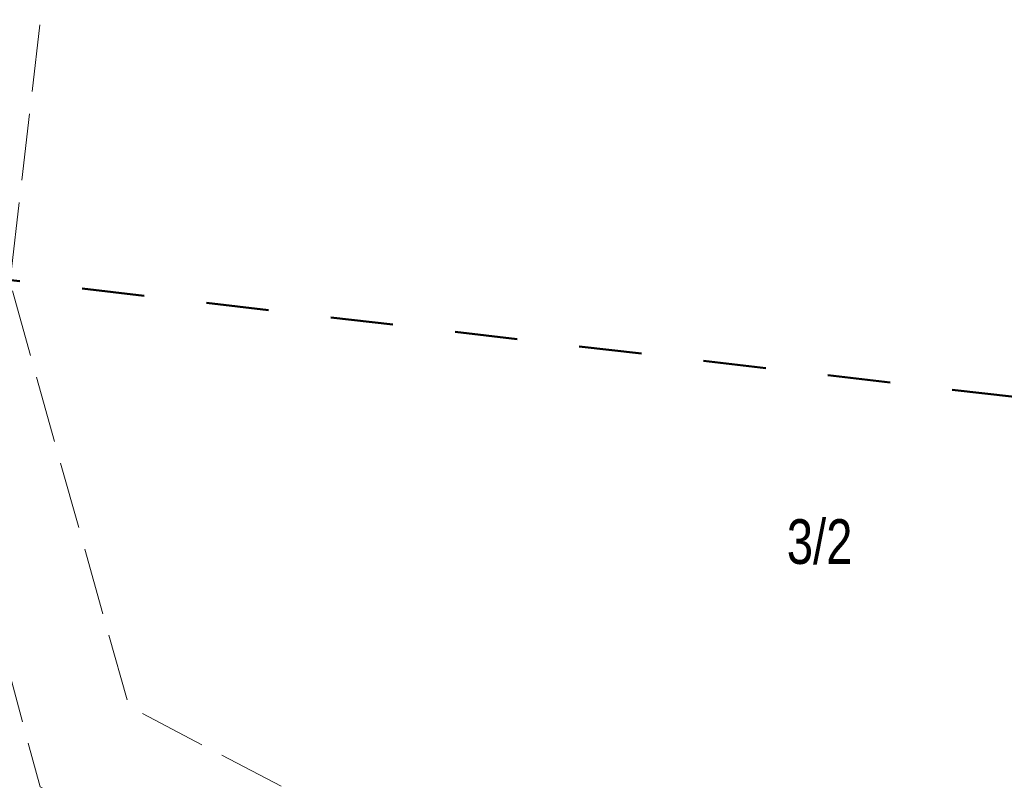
# Model space of a CAD drawing. Header units: metres. Extents: x 7523615 to 7533948, y 5492686 to 5502120.
# Tile 70 of 256: x 7529164 to 7529186, y 5498279 to 5498296. Entities that reach past the tile are written whole.
import ezdxf

# ---------------------------------------------------------------- set-up
doc = ezdxf.new("R2010")
doc.units = ezdxf.units.M
doc.linetypes.add('1.4_1.4', pattern=[2.8, 1.4, -1.4])
doc.linetypes.add('1.5_0.5', pattern=[2, 1.5, -0.5])
doc.styles.get("Standard").update_dxf_attribs({"font": 'Working1250', "width": 0.75})

msp = doc.modelspace()

# ---------------------------------------------------------------- linework, layer by layer
at = {"layer": 'jezdnia', "color": 7, "linetype": '1.5_0.5', "lineweight": 18, "flags": 128}
msp.add_lwpolyline([(7529174.21, 5498349.03), (7529166.39, 5498310.18), (7529164.09, 5498290.13), (7529166.75, 5498280.65), (7529192.73, 5498267.04), (7529198.06, 5498265.46), (7529204.21, 5498259.05), (7529202.82, 5498256.82), (7529198.43, 5498261.91), (7529190.82, 5498265.18), (7529164.76, 5498278.85), (7529161.71, 5498290.21), (7529164.53, 5498310.65), (7529172.04, 5498348.89)], close=True, dxfattribs=at)
at = {"layer": 'Zakres', "color": 5, "linetype": '1.4_1.4', "lineweight": 50, "flags": 128}
msp.add_lwpolyline([(7531743.27, 5499246.67), (7531674.19, 5499075.04), (7531617.162, 5499130.015), (7531497.218, 5499019.596), (7531360.693, 5498909.882), (7531137.385, 5498723.263), (7530837.96, 5498471.05), (7530827.293, 5498468.557), (7530555.83, 5498209.93), (7530490.214, 5498246.484), (7530415.425, 5498175.928), (7530370.975, 5498140.65), (7530313.12, 5498105.373), (7530175.536, 5498113.134), (7530201.642, 5498273.295), (7530135.32, 5498299.4), (7530095.809, 5498250.012), (7529934.942, 5498278.939), (7529886.553, 5498254.598), (7529886.964, 5498227.434), (7529861.564, 5498166.05), (7529795.242, 5498157.584), (7529752.203, 5498064.45), (7529512.785, 5498134.242), (7529497.697, 5498245.624), (7529418.476, 5498260.595), (7529163.77, 5498290.228), (7529123.554, 5498137.123), (7529361.326, 5498088.439), (7529468.57, 5498017.178), (7529499.62, 5497998.73), (7529568.053, 5497998.128), (7529612.503, 5497967.789), (7529759.259, 5497962.851), (7529731.037, 5497742.012), (7529837.62, 5497773.434), (7529926.26, 5498000.98), (7530249.502, 5497965.967), (7530399.55, 5498036.463), (7530504.325, 5498041.167), (7530550.186, 5498000.245), (7530485.275, 5497939.567), (7530567.12, 5497896.528), (7530578.585, 5497865.954), (7530414.955, 5497723.667), (7530456.347, 5497670.633), (7530620.036, 5497828.677), (7530672.247, 5497834.44), (7530708.231, 5497874.656), (7530802.893, 5497949.739), (7531291.019, 5497844.846), (7531633.86, 5497783.346), (7531723.76, 5497752.948), (7531716.74, 5497689.82), (7531638.86, 5497701.8), (7531607.99, 5497651.877), (7531593.173, 5497646.233), (7531554.368, 5497551.688), (7531542.197, 5497533.109), (7531433.365, 5497444.091), (7531365.279, 5497382.708), (7531307.012, 5497340.61), (7531265.619, 5497313.74), (7531154.142, 5497225.545), (7531069.475, 5497140.173), (7531095.58, 5497066.795), (7531227.52, 5497061.86), (7531269.853, 5497013.879), (7531267.74, 5496900.28), (7531245.86, 5496824.79), (7531285.37, 5496797.98), (7531257.86, 5496726.01), (7531235.28, 5496726.72), (7531225.4, 5496699.91), (7531197.11, 5496699.88), (7531185.19, 5496624.41), (7531253.801, 5496571.672), (7531243.218, 5496477.481), (7531256.45, 5496456.49), (7531351.7, 5496436.03), (7531399.67, 5496549.62), (7531437.77, 5496640.64), (7531396.85, 5496663.92), (7531455.59, 5496799.214), (7531464.057, 5496818.264), (7531468.643, 5496848.955), (7531480.284, 5496877.178), (7531555.07, 5497002.95), (7531557.66, 5497022.169), (7531504.626, 5497031.871), (7531386.27, 5497072.44), (7531447.65, 5497179.68), (7531472.876, 5497186.563), (7531542.726, 5497165.75), (7531534.965, 5497117.772), (7531587.882, 5497105.777), (7531625.629, 5497206.319), (7531717.203, 5497165.383), (7531739.282, 5497219.078), (7531634.801, 5497264.88), (7531650.323, 5497306.508), (7531689.66, 5497342.67), (7531724.67, 5497377.51), (7531750.159, 5497383.413), (7531790.729, 5497415.163), (7531807.49, 5497435.8), (7531857.051, 5497525.936), (7531880.16, 5497531.76), (7531912.79, 5497579.205), (7531951.42, 5497582.56), (7531983.17, 5497634.77), (7532010.156, 5497686.449), (7532022.445, 5497715.671), (7532045.96, 5497826.68), (7532028.32, 5497890.18), (7532058.84, 5497978.726), (7532130.806, 5498096.73), (7532169.259, 5498228.668), (7532173.67, 5498272.59), (7532173.45, 5498329.02), (7532174.198, 5498362.371), (7532178.843, 5498457.798), (7532136.745, 5498585.562), (7532124.809, 5498799.345), (7532152.62, 5498813.574), (7532125.691, 5499032.472), (7532124.985, 5499095.267), (7532200.95, 5499066.75), (7532264.333, 5499123.018), (7532116.225, 5499183.814), (7531993.341, 5499227.793), (7531913.613, 5499254.722), (7531816.599, 5499290.941), (7531739.752, 5499297.761), (7531571.83, 5499328.1), (7531549.252, 5499297.761), (7531536.552, 5499281.533), (7531425.075, 5499226.5), (7531439.186, 5499201.805), (7531552.78, 5499254.722), (7531607.813, 5499273.772), (7531677.126, 5499271.215)], close=True, dxfattribs=at)

# ---------------------------------------------------------------- texts
at = {"layer": '211-numer działki ewidencyjnej', "color": 3, "linetype": 'CONTINUOUS', "lineweight": 18, "width": 0.79}
msp.add_text('3/2', height=1, dxfattribs=at).set_placement((7529181.47, 5498283.84))

doc.saveas('drawing.dxf')
